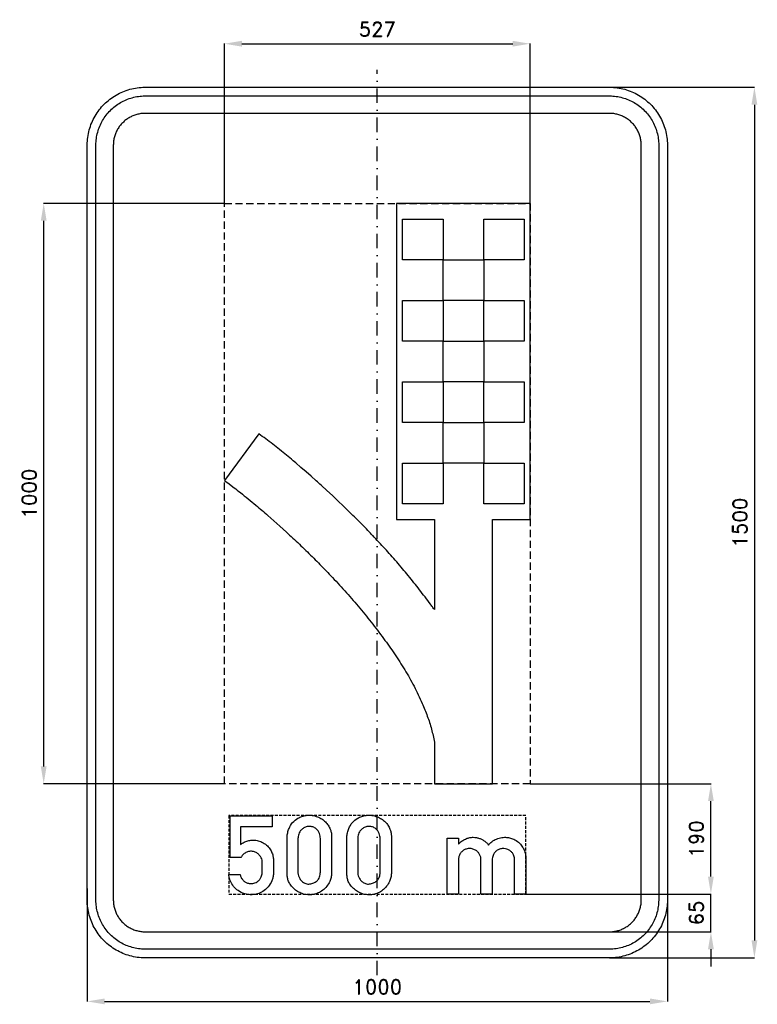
# Model space of a CAD drawing. Header units: millimetres. Extents: x -616 to 655, y -830 to 866.
import ezdxf

# ---------------------------------------------------------------- set-up
doc = ezdxf.new("R2010")
doc.units = ezdxf.units.MM
doc.header["$LTSCALE"] = 5
doc.linetypes.add('ČERCHOVANÁX2', pattern=[2, 1, -0.5, 0, -0.5])
doc.linetypes.add('ČÁRKOVANÁX2', pattern=[1.5, 1, -0.5])
doc.layers.add('Kóty', color=2, linetype='Continuous')
doc.layers.add('Značka', color=7, linetype='Continuous')
doc.styles.get("Standard").update_dxf_attribs({"font": 'romand.shx', "height": 25})
doc.dimstyles.get("Standard").update_dxf_attribs({"dimtxt": 25, "dimasz": 30, "dimexe": 0.18, "dimexo": 0.0625, "dimgap": 12.5, "dimtad": 1, "dimdec": 0, "dimzin": 0, "dimdsep": 46, "dimtxsty": 'Standard', "dimcen": 0.09, "dimadec": 0, "dimazin": 0, "dimtfac": 1, "dimtdec": 0, "dimtofl": 0, "dimtmove": 0, "dimatfit": 3, "dimfxl": 1, "dimtolj": 1, "dimtzin": 0, "dimarcsym": 0})

# ---------------------------------------------------------------- blocks, each defined once
blk = doc.blocks.new('*D0')
at = {"layer": 'Defpoints', "color": 0, "transparency": 16777216}
for p in [(-575, 550), (-263.354, 550), (-263.354, -450)]:
    blk.add_point(p, dxfattribs=at)
at = {"layer": 'Kóty', "color": 0, "lineweight": -2, "transparency": 16777216}
for p, q in [((-263.4165, 550), (-575.18, 550)), ((-575, -420), (-575, 520)), ((-263.4165, -450), (-575.18, -450))]:
    blk.add_line(p, q, dxfattribs=at)
at = {"layer": 'Kóty', "color": 0, "transparency": 16777216}
for points in [[(-580, 520), (-570, 520), (-575, 550)], [(-580, -420), (-570, -420), (-575, -450)]]:
    blk.add_solid(points, dxfattribs=at)
at = {"layer": 'Kóty', "color": 0, "transparency": 16777216, "insert": (-600, 50), "char_height": 25, "attachment_point": 5, "rotation": 90}
blk.add_mtext('\\A1;1000', dxfattribs=at)
blk = doc.blocks.new('*D1')
at = {"layer": 'Defpoints', "color": 0, "transparency": 16777216}
for p in [(256, -640), (575, -640), (348.5, -705)]:
    blk.add_point(p, dxfattribs=at)
at = {"layer": 'Kóty', "color": 0, "lineweight": -2, "transparency": 16777216}
for p, q in [((575, -610), (575, -580)), ((256.1, -640), (575.2, -640)), ((348.6, -705), (575.2, -705)), ((575, -735), (575, -765))]:
    blk.add_line(p, q, dxfattribs=at)
at = {"layer": 'Kóty', "color": 0, "transparency": 16777216}
for points in [[(570, -610), (580, -610), (575, -640)], [(570, -735), (580, -735), (575, -705)]]:
    blk.add_solid(points, dxfattribs=at)
at = {"layer": 'Kóty', "color": 0, "transparency": 16777216, "insert": (550, -672.5), "char_height": 25, "attachment_point": 5, "rotation": 90}
blk.add_mtext('\\A1;65', dxfattribs=at)
blk = doc.blocks.new('*D2')
at = {"layer": 'Defpoints', "color": 0, "transparency": 16777216}
for p in [(263.354, -450), (575, -450), (255.994, -639.986)]:
    blk.add_point(p, dxfattribs=at)
at = {"layer": 'Kóty', "color": 0, "lineweight": -2, "transparency": 16777216}
for p, q in [((263.4165, -450), (575.18, -450)), ((575, -609.986), (575, -480)), ((256.0565, -639.986), (575.18, -639.986))]:
    blk.add_line(p, q, dxfattribs=at)
at = {"layer": 'Kóty', "color": 0, "transparency": 16777216}
for points in [[(570, -480), (580, -480), (575, -450)], [(570, -609.986), (580, -609.986), (575, -639.986)]]:
    blk.add_solid(points, dxfattribs=at)
at = {"layer": 'Kóty', "color": 0, "transparency": 16777216, "insert": (550, -544.993), "char_height": 25, "attachment_point": 5, "rotation": 90}
blk.add_mtext('\\A1;190', dxfattribs=at)
blk = doc.blocks.new('*D3')
at = {"layer": 'Defpoints', "color": 0, "transparency": 16777216}
for p in [(400, 750), (400, -750), (650, -750)]:
    blk.add_point(p, dxfattribs=at)
at = {"layer": 'Kóty', "color": 0, "lineweight": -2, "transparency": 16777216}
for p, q in [((400.0625, 750), (650.18, 750)), ((650, 720), (650, -720)), ((400.0625, -750), (650.18, -750))]:
    blk.add_line(p, q, dxfattribs=at)
at = {"layer": 'Kóty', "color": 0, "transparency": 16777216}
for points in [[(645, 720), (655, 720), (650, 750)], [(645, -720), (655, -720), (650, -750)]]:
    blk.add_solid(points, dxfattribs=at)
at = {"layer": 'Kóty', "color": 0, "transparency": 16777216, "insert": (625, 0), "char_height": 25, "attachment_point": 5, "rotation": 90}
blk.add_mtext('\\A1;1500', dxfattribs=at)
blk = doc.blocks.new('*D4')
at = {"layer": 'Defpoints', "color": 0, "transparency": 16777216}
for p in [(263.354, 825), (-263.4165, 550), (263.354, 550)]:
    blk.add_point(p, dxfattribs=at)
at = {"layer": 'Kóty', "color": 0, "lineweight": -2, "transparency": 16777216}
for p, q in [((-263.4165, 550.0625), (-263.4165, 825.18)), ((-233.4165, 825), (233.354, 825)), ((263.354, 550.0625), (263.354, 825.18))]:
    blk.add_line(p, q, dxfattribs=at)
at = {"layer": 'Kóty', "color": 0, "transparency": 16777216}
for points in [[(-233.4165, 830), (-233.4165, 820), (-263.4165, 825)], [(233.354, 830), (233.354, 820), (263.354, 825)]]:
    blk.add_solid(points, dxfattribs=at)
at = {"layer": 'Kóty', "color": 0, "transparency": 16777216, "insert": (-0.03125, 850), "char_height": 25, "attachment_point": 5}
blk.add_mtext('\\A1;527', dxfattribs=at)
blk = doc.blocks.new('*D5')
at = {"layer": 'Defpoints', "color": 0, "transparency": 16777216}
for p in [(500, -623.2), (-500, -630.5), (500, -825)]:
    blk.add_point(p, dxfattribs=at)
at = {"layer": 'Kóty', "color": 0, "lineweight": -2, "transparency": 16777216}
for p, q in [((500, -623.3), (500, -825.2)), ((-500, -630.6), (-500, -825.2)), ((-470, -825), (470, -825))]:
    blk.add_line(p, q, dxfattribs=at)
at = {"layer": 'Kóty', "color": 0, "transparency": 16777216}
for points in [[(-470, -820), (-470, -830), (-500, -825)], [(470, -820), (470, -830), (500, -825)]]:
    blk.add_solid(points, dxfattribs=at)
at = {"layer": 'Kóty', "color": 0, "transparency": 16777216, "insert": (0, -800), "char_height": 25, "attachment_point": 5}
blk.add_mtext('\\A1;1000', dxfattribs=at)

msp = doc.modelspace()

# ---------------------------------------------------------------- linework, layer by layer
at = {"layer": 'Kóty'}
msp.add_lwpolyline([(575, -705), (575, -639.986)], dxfattribs=at)
at = {"layer": 'Značka', "color": 6, "linetype": 'ČERCHOVANÁX2', "ltscale": 5}
msp.add_lwpolyline([(0, -780), (0, 780)], dxfattribs=at)
at = {"layer": 'Značka', "color": 5}
for points in [[(-400, -750), (-400.393, -749.9988), (-400.785, -749.9969, -0.0321801), (-413.6978, -749.0925, -0.0354432), (-426.3873, -746.4557, -0.0362667), (-438.6591, -742.3068, -0.0344205), (-450.2266, -736.4713, -0.0337216), (-461.0042, -729.2849, -0.0340847), (-470.7107, -720.7107, -0.0342086), (-479.2931, -711.0064, -0.0342292), (-486.4713, -700.2266, -0.0340441), (-492.2651, -688.6512, -0.0334121), (-496.4557, -676.3873, -0.0341269), (-499.1355, -663.6918, -0.0367447), (-499.9969, -650.785), (-499.9989, -650.393), (-500, -650), (-500, 650), (-499.9988, 650.39), (-499.9969, 650.79, -0.0321796), (-499.0925, 663.7, -0.0354411), (-496.4557, 676.39, -0.0362697), (-492.3068, 688.66, -0.0344172), (-486.4713, 700.23, -0.033719), (-479.2849, 711, -0.0340776), (-470.7107, 720.71, -0.0342077), (-461.0064, 729.29, -0.0342268), (-450.2266, 736.47, -0.0340514), (-438.6512, 742.27, -0.0334162), (-426.3873, 746.46, -0.0341286), (-413.6918, 749.14, -0.0367456), (-400.785, 750), (-400.393, 750), (-400, 750), (400, 750), (400.393, 750), (400.785, 750, -0.0321794), (413.698, 749.09, -0.0354509), (426.387, 746.46, -0.0362816), (438.659, 742.31, -0.0344246), (450.227, 736.47, -0.0337312), (461.004, 729.28, -0.034081), (470.711, 720.71, -0.0342138), (479.293, 711.01, -0.0342285), (486.471, 700.23, -0.0340344), (492.265, 688.65, -0.0334114), (496.46, 676.39, -0.0341223), (499.14, 663.69, -0.0367412), (500, 650.79), (500, 650.39), (500, 650), (500, -650), (500, -650.393), (500, -650.785, -0.0321792), (499.09, -663.6978, -0.0354418), (496.46, -676.3873, -0.0362638), (492.307, -688.6591, -0.0344153), (486.471, -700.2266, -0.0337192), (479.285, -711.0042, -0.034086), (470.711, -720.7107, -0.0342054), (461.006, -729.2931, -0.0342295), (450.227, -736.4713, -0.0340459), (438.651, -742.2651, -0.0334135), (426.387, -746.4557, -0.034127), (413.692, -749.1355, -0.036745), (400.785, -749.9969), (400.393, -749.9989), (400, -750), (-400, -750)], [(-400, -735), (-400.334, -734.999), (-400.668, -734.9974, -0.0321799), (-411.6431, -734.2286, -0.0354431), (-422.4292, -731.9874, -0.036267), (-432.8602, -728.4608, -0.0344205), (-442.6926, -723.5006, -0.0337214), (-451.8536, -717.3922, -0.0340847), (-460.1041, -710.1041, -0.0342085), (-467.3991, -701.8554, -0.0342292), (-473.5006, -692.6926, -0.0340447), (-478.4254, -682.8535, -0.0334123), (-481.9874, -672.4292, -0.0341271), (-484.2652, -661.638, -0.0367448), (-484.9974, -650.668), (-484.9991, -650.334), (-485, -650), (-485, 650), (-484.999, 650.33), (-484.9974, 650.67, -0.0321808), (-484.2286, 661.64, -0.0354437), (-481.9874, 672.43, -0.0362674), (-478.4608, 682.86, -0.034419), (-473.5006, 692.69, -0.0337112), (-467.3922, 701.85, -0.0340785), (-460.1041, 710.1, -0.034195), (-451.8554, 717.4, -0.0342194), (-442.6926, 723.5, -0.0340514), (-432.8535, 728.43, -0.0334085), (-422.4292, 731.99, -0.0341207), (-411.638, 734.27, -0.0367451), (-400.668, 735), (-400.334, 735), (-400, 735), (400, 735), (400.334, 735), (400.668, 735, -0.0321738), (411.643, 734.23, -0.0354396), (422.429, 731.99, -0.0362613), (432.86, 728.46, -0.0344296), (442.693, 723.5, -0.0337309), (451.854, 717.39, -0.0340802), (460.104, 710.1, -0.0342125), (467.399, 701.86, -0.03423), (473.501, 692.69, -0.0340367), (478.425, 682.85, -0.0334178), (481.987, 672.43, -0.0341274), (484.265, 661.64, -0.0367509), (484.997, 650.67), (484.999, 650.33), (485, 650), (485, -650), (484.999, -650.334), (484.997, -650.668, -0.0321847), (484.229, -661.6431, -0.0354498), (481.987, -672.4292, -0.0362714), (478.461, -682.8602, -0.0344187), (473.501, -692.6926, -0.0337149), (467.392, -701.8536, -0.0340831), (460.104, -710.1041, -0.0342094), (451.855, -717.3991, -0.0342308), (442.693, -723.5006, -0.0340424), (432.854, -728.4254, -0.0334111), (422.429, -731.9874, -0.0341271), (411.638, -734.2652, -0.0367448), (400.668, -734.9974), (400.334, -734.9991), (400, -735), (-400, -735)], [(-400, -705), (400, -705), (400.216, -704.9994), (400.432, -704.9983, 0.0321799), (407.534, -704.5008, 0.0354424), (414.513, -703.0507, 0.0362647), (421.263, -700.7687, 0.0344223), (427.625, -697.5592, 0.033717), (433.552, -693.6067, 0.034088), (438.891, -688.8909, 0.0342122), (443.611, -683.5535, 0.0342287), (447.559, -677.6246, 0.0340415), (450.746, -671.2582, 0.0334124), (453.051, -664.513, 0.0341249), (454.525, -657.5305, 0.0367432), (454.998, -650.432), (454.999, -650.216), (455, -650), (455, 650), (454.999, 650.22), (454.998, 650.43, 0.0321867), (454.501, 657.53, 0.0354421), (453.051, 664.51, 0.0362779), (450.769, 671.26, 0.0344207), (447.559, 677.62, 0.0337176), (443.607, 683.55, 0.0340785), (438.891, 688.89, 0.0341988), (433.554, 693.61, 0.0342361), (427.625, 697.56, 0.0340303), (421.258, 700.75, 0.033395), (414.513, 703.05, 0.0341092), (407.53, 704.52, 0.0367438), (400.432, 705), (400.216, 705), (400, 705), (-400, 705), (-400.216, 705), (-400.432, 705, 0.0321706), (-407.5338, 704.5, 0.0354292), (-414.513, 703.05, 0.036266), (-421.2625, 700.77, 0.0344312), (-427.6246, 697.56, 0.0337345), (-433.5523, 693.61, 0.034079), (-438.8909, 688.89, 0.0342245), (-443.6112, 683.55, 0.0342352), (-447.5592, 677.62, 0.0340405), (-450.7458, 671.26, 0.0334087), (-453.0507, 664.51, 0.034125), (-454.5245, 657.53, 0.0367448), (-454.9983, 650.43), (-454.9994, 650.22), (-455, 650), (-455, -650), (-454.9994, -650.216), (-454.9983, -650.432, 0.0321797), (-454.5008, -657.5338, 0.0354429), (-453.0507, -664.513, 0.0362669), (-450.7687, -671.2625, 0.0344214), (-447.5592, -677.6246, 0.0337215), (-443.6067, -683.5523, 0.0340845), (-438.8909, -688.8909, 0.0342083), (-433.5535, -693.6112, 0.0342301), (-427.6246, -697.5592, 0.0340439), (-421.2582, -700.7458, 0.0334124), (-414.513, -703.0507, 0.0341275), (-407.5305, -704.5245, 0.0367453), (-400.432, -704.9983), (-400.216, -704.9994), (-400, -705)], [(98.354, -450), (198.354, -450), (198.354, 5), (263.354, 5), (263.354, 550), (33.354, 550), (33.354, 5), (98.354, 5), (98.354, -149.976), (97.114, -148.27), (95.872, -146.566, 0.00119915), (93.865, -143.834, 0.00127093), (91.844, -141.111), (91.337, -140.432), (90.83, -139.753), (91.505, -140.666), (89.2, -137.53), (86.888, -134.397, 0.00384386), (77.526, -121.956, 0.00370463), (67.977, -109.657, 0.00383943), (58.269, -97.482, 0.00426205), (48.365, -85.467), (45.864, -82.486), (43.357, -79.511), (40.873, -76.591), (38.384, -73.675, 0.00319973), (28.338, -62.088, 0.00308697), (18.147, -50.628, 0.00320026), (7.832, -39.279, 0.00355756), (-2.635, -28.07), (-5.271, -25.287), (-7.914, -22.509), (-7.492, -22.953), (-9.752, -20.565), (-12.015, -18.179, 0.0023616), (-21.121, -8.689, 0.0022775), (-30.315, 0.716, 0.00236101), (-39.583, 10.047, 0.0026171), (-48.944, 19.286), (-51.296, 21.583), (-53.651, 23.877), (-55.993, 26.144), (-58.338, 28.409), (-67.76, 37.423), (-77.255, 46.359), (-86.812, 55.23), (-96.446, 64.017), (-98.864, 66.203), (-101.286, 68.386), (-103.266, 70.179), (-105.248, 71.971), (-113.966, 79.769), (-122.749, 87.495), (-131.587, 95.159), (-140.492, 102.743), (-142.759, 104.654), (-145.027, 106.563), (-147.918, 108.973), (-150.813, 111.378, 0.00350171), (-162.475, 120.898, 0.00336774), (-174.267, 130.258, 0.00349867), (-186.169, 139.477, 0.00387834), (-198.204, 148.52), (-201.231, 150.757), (-204.263, 152.988), (-263.354, 72.314), (-260.585, 70.276), (-257.82, 68.233), (-246.828, 59.968, -0.00352155), (-235.953, 51.55, -0.0043207), (-222.507, 40.84, -0.00410989), (-209.243, 29.905, -0.00307133), (-198.828, 21.097, -0.00285495), (-188.519, 12.167), (-178.296, 3.137), (-168.147, -5.976), (-156.793, -16.293, -0.00247454), (-145.528, -26.708, -0.00273725), (-134.363, -37.23, -0.00259155), (-123.311, -47.87, -0.00271061), (-112.359, -58.613, -0.00309181), (-101.534, -69.483, -0.00291191), (-90.829, -80.472, -0.00215524), (-80.237, -91.57, -0.00263688), (-68.136, -104.458, -0.00383205), (-56.203, -117.502, -0.00431467), (-44.467, -130.722, -0.0040996), (-32.954, -144.139, -0.00433102), (-21.645, -157.724, -0.00502589), (-10.594, -171.517, -0.0047622), (0.206, -185.507, -0.00354761), (10.772, -199.677, -0.00375164), (20.338, -212.84, -0.005841), (29.648, -226.183, -0.00698519), (38.64, -239.744, -0.00716615), (47.246, -253.555, -0.00810336), (55.506, -267.653, -0.00973449), (63.257, -282.033, -0.00953027), (70.491, -296.682, -0.00748925), (77.222, -311.569, -0.00588704), (81.84, -322.432, -0.00827658), (86.149, -333.424, -0.0112301), (90.067, -344.566, -0.0148177), (93.398, -355.89, -0.0120601), (96.054, -366.992, -0.00401155), (98.354, -378.183), (98.354, -450)], [(-236.545, -606.334), (-236.308, -607.201), (-236.053, -608.064, 0.0613339), (-233.845, -612.963, 0.0760508), (-230.414, -617.078, 0.0812464), (-226.034, -620.082, 0.0740368), (-220.866, -621.634, 0.102542), (-212.79, -621.391, 0.116973), (-205.678, -617.88, 0.0723187), (-202.36, -614.52, 0.0588158), (-200.011, -610.398, 0.0438451), (-198.82, -606.983, 0.0508166), (-198.295, -603.437), (-198.26, -602.482), (-198.253, -601.525), (-198.253, -585.156, 0.00854411), (-198.4, -583.252, 0.0259609), (-198.675, -581.373, 0.0682904), (-200.086, -577.452, 0.0540402), (-202.444, -573.92, 0.0692659), (-206.593, -569.94, 0.0805548), (-211.669, -567.381, 0.0978132), (-218.411, -566.425, 0.0911358), (-225.169, -568.028, 0.0854736), (-230.555, -571.28, 0.103678), (-234.281, -576.128), (-234.577, -576.722), (-234.858, -577.323), (-253.814, -577.323), (-253.814, -505), (-181.491, -505), (-181.491, -524.252), (-235.744, -524.252), (-235.744, -554.627, -0.00508175), (-233.516, -553.111, -0.0152279), (-231.23, -551.687, -0.0517352), (-224.867, -548.852, -0.0527092), (-218.025, -547.384, -0.065796), (-209.357, -547.394, -0.0655523), (-200.967, -549.648, -0.0693678), (-192.911, -554.09, -0.0713555), (-186.413, -560.561, -0.0596417), (-182.318, -567.212, -0.0537964), (-179.817, -574.609, -0.0248012), (-179.231, -577.624, -0.0337569), (-179.002, -580.67), (-178.999, -581.078), (-179.002, -581.486), (-179.002, -603.156), (-179.023, -604.12), (-179.058, -605.083, -0.0453245), (-179.925, -611.253, -0.0436683), (-181.884, -617.219, -0.0808683), (-188.177, -627.663, -0.0845326), (-197.48, -635.528, -0.0698132), (-206.258, -639.609, -0.0667831), (-215.831, -641.181, -0.0846261), (-228.535, -639.711, -0.0887262), (-239.991, -634.066, -0.0741889), (-247.685, -626.923, -0.0709614), (-253.012, -617.922, -0.0357609), (-254.76, -613.096, -0.0371821), (-255.783, -608.092), (-255.894, -607.214), (-255.994, -606.334), (-236.545, -606.334)], [(-155.377, -544.094), (-155.386, -542.884), (-155.377, -541.675, -0.0490225), (-154.494, -534.293, -0.0499929), (-152.156, -527.163, -0.0795376), (-145.956, -516.976, -0.0890853), (-136.842, -509.43, -0.0597951), (-129.867, -506.201, -0.052017), (-122.33, -504.592, -0.0620169), (-112.499, -504.58, -0.0644988), (-102.994, -507.011, -0.0554379), (-95.645, -510.687, -0.0554825), (-89.283, -515.884, -0.0511066), (-84.61, -521.502, -0.0548963), (-81.225, -527.964, -0.0452364), (-79.499, -533.51, -0.0459812), (-78.806, -539.256, -0.0123003), (-78.773, -541.268), (-78.806, -543.278), (-78.806, -602.116), (-78.795, -603.325), (-78.806, -604.534, -0.0517782), (-79.716, -611.531, -0.0496953), (-82.027, -618.245, -0.0667968), (-87.055, -626.695, -0.0659039), (-94.12, -633.545, -0.0611003), (-101.729, -638.187, -0.0641427), (-110.236, -640.802, -0.0696613), (-120.026, -641.323, -0.0674503), (-129.586, -639.198, -0.0568093), (-137.296, -635.548, -0.0495859), (-144.098, -630.325, -0.0480535), (-149.241, -624.754, -0.0658838), (-152.958, -618.245, -0.05477), (-154.75, -612.326, -0.0423596), (-155.377, -606.152), (-155.402, -604.131), (-155.377, -602.116), (-155.377, -544.094)], [(-52.369, -544.094), (-52.378, -542.884), (-52.369, -541.675, -0.0490225), (-51.486, -534.293, -0.0499929), (-49.148, -527.163, -0.0795376), (-42.948, -516.976, -0.0890853), (-33.834, -509.43, -0.0597951), (-26.86, -506.201, -0.052017), (-19.322, -504.592, -0.0620169), (-9.492, -504.58, -0.0644988), (0.014, -507.011, -0.0554397), (7.363, -510.687, -0.0554872), (13.725, -515.884, -0.0511063), (18.398, -521.502, -0.0548889), (21.783, -527.964, -0.0452264), (23.509, -533.51, -0.0459813), (24.202, -539.256), (24.235, -541.268), (24.202, -543.278), (24.202, -602.116), (24.213, -603.325), (24.202, -604.534, -0.0517783), (23.292, -611.531, -0.049683), (20.981, -618.245, -0.0667968), (15.953, -626.695, -0.0659039), (8.888, -633.545, -0.0611003), (1.278, -638.187, -0.0641427), (-7.228, -640.802, -0.0696613), (-17.019, -641.323, -0.0674503), (-26.578, -639.198, -0.0568093), (-34.288, -635.548, -0.0495859), (-41.091, -630.325, -0.0480535), (-46.233, -624.754, -0.0658838), (-49.95, -618.245, -0.05477), (-51.743, -612.326, -0.0423596), (-52.369, -606.152), (-52.394, -604.131), (-52.369, -602.116), (-52.369, -544.094)], [(-136.842, -544.094), (-136.842, -602.116), (-136.853, -602.925), (-136.842, -603.733, 0.0738667), (-135.896, -608.731, 0.0595133), (-133.622, -613.408, 0.0707232), (-129.795, -618.217, 0.094581), (-124.748, -621.466, 0.108403), (-117.996, -622.799, 0.0875552), (-111.052, -621.466, 0.0781605), (-105.562, -618.612, 0.0881634), (-101.377, -614.209, 0.0617701), (-99.411, -610.531, 0.0611856), (-98.395, -606.503, 0.0251715), (-98.202, -604.314), (-98.156, -602.116), (-98.156, -544.094), (-98.283, -542.184, 0.0165076), (-98.494, -540.283, 0.0583153), (-99.768, -535.533, 0.0647307), (-102.178, -531.198, 0.0880925), (-106.759, -526.589, 0.0978901), (-112.655, -523.942, 0.0998467), (-119.222, -523.529, 0.0882722), (-125.55, -525.545, 0.0741604), (-130.206, -528.708, 0.0756696), (-133.692, -533.055, 0.0525929), (-135.43, -536.706, 0.0460724), (-136.42, -540.62, 0.0143118), (-136.665, -542.354), (-136.842, -544.094)], [(-33.834, -544.094), (-33.834, -602.116), (-33.845, -602.925), (-33.834, -603.733, 0.0738667), (-32.889, -608.731, 0.0595133), (-30.614, -613.408, 0.0707232), (-26.788, -618.217, 0.094581), (-21.741, -621.466, 0.108403), (-14.988, -622.799, 0.0875552), (-8.044, -621.466, 0.0781605), (-2.555, -618.612, 0.0881634), (1.631, -614.209, 0.0617701), (3.597, -610.531, 0.0611856), (4.612, -606.503, 0.0251715), (4.806, -604.314), (4.852, -602.116), (4.852, -544.094), (4.725, -542.184), (4.514, -540.283, 0.0583153), (3.239, -535.533, 0.0647307), (0.83, -531.198, 0.0880925), (-3.752, -526.589, 0.0978901), (-9.647, -523.942, 0.0998467), (-16.214, -523.529, 0.0882722), (-22.542, -525.545, 0.0741604), (-27.198, -528.708, 0.0756696), (-30.684, -533.055, 0.0525929), (-32.422, -536.706, 0.0460724), (-33.413, -540.62), (-33.657, -542.354), (-33.834, -544.094)], [(120.628, -639.986), (120.628, -543.517), (140.006, -543.517), (140.006, -554.261), (141.06, -553.087), (142.144, -551.941, -0.0538029), (147.414, -547.642, -0.0546322), (153.506, -544.558, -0.0497682), (159.325, -542.826, -0.0499087), (165.361, -542.28, -0.0445976), (170.742, -542.705, -0.0453411), (175.95, -544.08, -0.0415294), (180.731, -546.2, -0.0347678), (185.147, -549.03, -0.0234625), (187.568, -550.943, -0.0335206), (189.745, -553.108), (190.768, -554.331), (191.742, -555.597), (192.889, -554.243), (194.077, -552.925, -0.0720578), (201.304, -547.269, -0.0664636), (209.841, -543.756, -0.035522), (214.556, -542.683, -0.03584), (219.347, -542.294, -0.0505174), (226.239, -542.853, -0.0496498), (232.931, -544.783, -0.0682822), (241.362, -549.328, -0.0732928), (248.175, -556.005, -0.0568574), (252.195, -562.357, -0.0488263), (254.798, -569.406), (255.428, -571.997, -0.0250071), (255.825, -574.623), (255.924, -575.81), (255.994, -577), (255.994, -639.986), (236.63, -639.986), (236.63, -580.895), (236.609, -580.171), (236.573, -579.447, 0.0502404), (235.968, -575.843, 0.0509183), (234.647, -572.416, 0.0677205), (231.969, -568.307, 0.0669377), (228.291, -565.047, 0.073527), (223.464, -562.565, 0.0743199), (218.123, -561.587, 0.0807384), (212.25, -562.172, 0.0806738), (206.845, -564.583, 0.0705131), (202.954, -567.785, 0.0753926), (200.166, -571.923, 0.0507396), (198.848, -575.415, 0.0329927), (198.127, -579.081), (198.054, -579.609), (197.986, -580.136), (197.986, -639.986), (178.65, -639.986), (178.65, -580.516), (178.625, -579.707), (178.58, -578.898, 0.0737517), (177.456, -574.076, 0.0690271), (175.008, -569.716, 0.0747189), (171.265, -565.774, 0.0737804), (166.528, -563.092, 0.0890583), (159.891, -561.603, 0.0936545), (153.183, -562.544, 0.0733097), (148.607, -564.67, 0.0711353), (144.816, -568.014, 0.0770141), (141.689, -572.836, 0.0779802), (140.175, -578.322), (140.083, -579.053), (140.006, -579.784), (140.006, -639.986), (120.628, -639.986)]]:
    msp.add_lwpolyline(points, format="xyb", dxfattribs=at)
at = {"layer": 'Značka', "color": 6, "linetype": 'ČÁRKOVANÁX2', "ltscale": 2.5}
msp.add_lwpolyline([(-263.354, -450), (-263.354, 550), (263.354, 550), (263.354, -450), (-263.354, -450)], dxfattribs=at)
at = {"layer": 'Značka', "color": 1}
for points in [[(43.354, 452.5), (43.354, 522.5), (113.354, 522.5), (113.354, 452.5), (43.354, 452.5)], [(183.354, 452.5), (183.354, 522.5), (253.354, 522.5), (253.354, 452.5), (183.354, 452.5)], [(113.354, 382.5), (113.354, 452.5), (183.354, 452.5), (183.354, 382.5), (113.354, 382.5)], [(43.354, 312.5), (43.354, 382.5), (113.354, 382.5), (113.354, 312.5), (43.354, 312.5)], [(183.354, 312.5), (183.354, 382.5), (253.354, 382.5), (253.354, 312.5), (183.354, 312.5)], [(113.354, 242.5), (113.354, 312.5), (183.354, 312.5), (183.354, 242.5), (113.354, 242.5)], [(43.354, 172.5), (43.354, 242.5), (113.354, 242.5), (113.354, 172.5), (43.354, 172.5)], [(183.354, 172.5), (183.354, 242.5), (253.354, 242.5), (253.354, 172.5), (183.354, 172.5)], [(113.354, 102.5), (113.354, 172.5), (183.354, 172.5), (183.354, 102.5), (113.354, 102.5)], [(43.354, 32.5), (43.354, 102.5), (113.354, 102.5), (113.354, 32.5), (43.354, 32.5)], [(183.354, 32.5), (183.354, 102.5), (253.354, 102.5), (253.354, 32.5), (183.354, 32.5)]]:
    msp.add_lwpolyline(points, dxfattribs=at)
at = {"layer": 'Značka', "color": 6, "linetype": 'ČÁRKOVANÁX2'}
msp.add_lwpolyline([(-256.004, -639.986), (255.994, -639.986), (255.994, -504.986), (-256.004, -504.986)], close=True, dxfattribs=at)

# ---------------------------------------------------------------- dimensions: what is measured, and where the dimension line sits
at = {"layer": 'Kóty'}
for base, p1, p2, picture, middle in [((263.354, 825), (-263.4165, 550), (263.354, 550), '*D4', (-0.0313, 850)), ((500, -825), (-500, -630.5199), (500, -623.2261), '*D5', (0, -800))]:
    dim = msp.add_linear_dim(base=base, p1=p1, p2=p2, dimstyle='Standard', dxfattribs=at)
    dim.commit()
    dim.dimension.update_dxf_attribs({"geometry": picture, "text_midpoint": middle})
for base, p1, p2, picture, middle in [((650, -750), (400, 750), (400, -750), '*D3', (625, 0)), ((-575, 550), (-263.354, -450), (-263.354, 550), '*D0', (-600, 50)), ((575, -450), (255.994, -639.986), (263.354, -450), '*D2', (550, -544.993)), ((575, -639.986), (348.5326, -705), (255.994, -639.986), '*D1', (550, -672.493))]:
    dim = msp.add_linear_dim(base=base, p1=p1, p2=p2, angle=90, dimstyle='Standard', dxfattribs=at)
    dim.commit()
    dim.dimension.update_dxf_attribs({"geometry": picture, "text_midpoint": middle})

doc.saveas('drawing.dxf')
